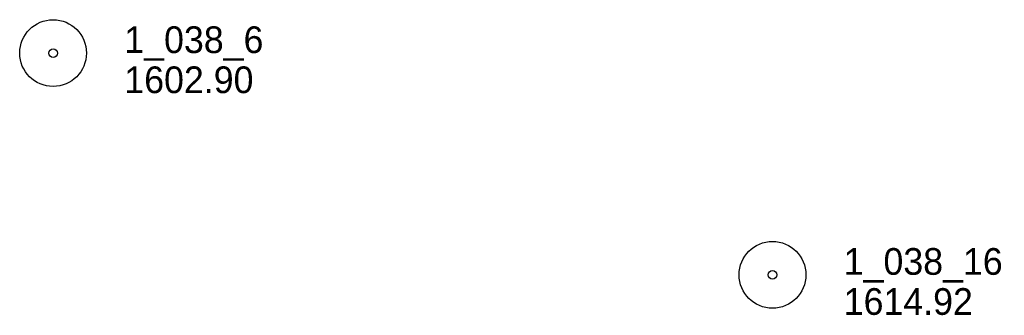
# Model space of a CAD drawing. Extents: x 387951 to 389859, y 107009 to 108506.
# Tile 1 of 5: x 388210 to 388431, y 107363 to 107429. Entities that reach past the tile are written whole.
import ezdxf

# ---------------------------------------------------------------- set-up
doc = ezdxf.new("R2010")
doc.units = 0
doc.header["$MEASUREMENT"] = 0
doc.layers.add('Level 6', color=7, linetype='Continuous', lineweight=25, true_color=0xdfac20)
doc.styles.add('Style-IGR_FONT_0', font='IGR_FONT_0.shx')

# ---------------------------------------------------------------- blocks, each defined once
blk = doc.blocks.new('PP')
at = {"layer": 'Level 6'}
for radius in [7.5, 0.96]:
    blk.add_circle((0, 0), radius, dxfattribs=at)

msp = doc.modelspace()

# ---------------------------------------------------------------- block references
at = {"layer": 'Level 6'}
for p in [(388217.8, 107421.68), (388379.35, 107371.87)]:
    msp.add_blockref('PP', p, dxfattribs=at)

# ---------------------------------------------------------------- texts
at = {"layer": 'Level 6', "style": 'Style-IGR_FONT_0'}
for s, p in [('1_038_6', (388233.8, 107421.68)), ('1602.90', (388233.8, 107412.68)), ('1_038_16', (388395.35, 107371.87)), ('1614.92', (388395.35, 107362.87))]:
    msp.add_text(s, height=6, dxfattribs=at).set_placement(p)

doc.saveas('drawing.dxf')
